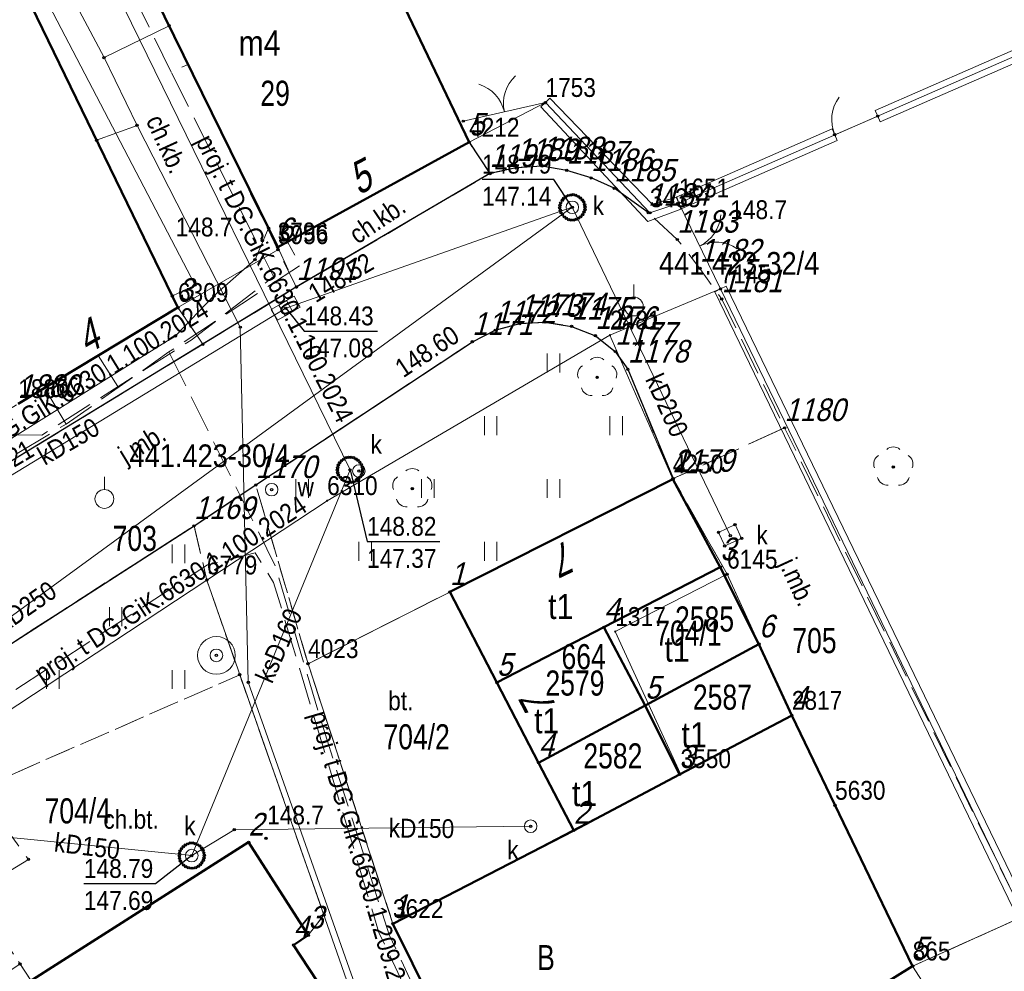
# Model space of a CAD drawing. Header units: metres. Extents: x 5551907 to 5556416, y 5709283 to 5712755.
# Tile 24 of 100: x 5554460 to 5554499, y 5710559 to 5710597. Entities that reach past the tile are written whole.
import ezdxf
from ezdxf.enums import TextEntityAlignment as Align

# ---------------------------------------------------------------- set-up
doc = ezdxf.new("R2010")
doc.units = ezdxf.units.M
for name, pattern in [('1.0_0.5', [1.5, 1, -0.5]), ('1.5_0.5', [2, 1.5, -0.5]), ('219-500', [0]), ('otob_500', [0]), ('otof_500', [0])]:
    doc.linetypes.add(name, pattern=pattern)
doc.layers.get('0').update_dxf_attribs({"color": 2, "lineweight": 5})
doc.styles.get("Standard").update_dxf_attribs({"font": 'Working1250', "width": 0.75})
doc.linetypes.add('otdn_500', pattern='A,5,0,[21,ksztalty.shx,S=0.5,R=0,X=0,Y=0]', length=5)

# ---------------------------------------------------------------- blocks, each defined once
blk = doc.blocks.new('PUNKTBUD')
at = {"color": 0}
blk.add_circle((0, 0), 0.045, dxfattribs=at)
blk = doc.blocks.new('203')
at = {"linetype": 'Continuous', "lineweight": 0}
h = blk.add_hatch(color=0, dxfattribs=at)
edge = h.paths.add_edge_path()
edge.add_arc((0, 0), 0.045, 0, 360)
blk = doc.blocks.new('PW01')
at = {"linetype": 'Continuous', "lineweight": 13}
h = blk.add_hatch(color=0, dxfattribs=at)
edge = h.paths.add_edge_path()
edge.add_arc((0, 0), 0.045, 0, 360)
blk = doc.blocks.new('US22')
at = {"color": 0, "linetype": 'Continuous', "lineweight": 13}
blk.add_circle((0, 0), 0.25, dxfattribs=at)
blk = doc.blocks.new('TU04')
at = {"color": 0, "linetype": 'Continuous', "lineweight": 13}
for p, q in [((0, 0), (0, 0.75)), ((0.5, 0), (0.5, 0.75))]:
    blk.add_line(p, q, dxfattribs=at)
blk = doc.blocks.new('US13')
at = {"color": 0, "linetype": 'Continuous', "lineweight": 13}
for radius in [0.75, 0.25]:
    blk.add_circle((0, 0), radius, dxfattribs=at)
blk = doc.blocks.new('US05')
at = {"color": 0, "linetype": 'Continuous', "lineweight": 13}
for p, q in [((-0.525, -0.25), (-0.525, 0.25)), ((-0.525, 0.25), (-0.175, 0.25)), ((-0.175, -0.25), (-0.175, 0.25)), ((-0.175, 0.25), (0.175, 0.25)), ((0.175, -0.25), (0.175, 0.25)), ((0.175, 0.25), (0.525, 0.25)), ((0.525, -0.25), (0.525, 0.25)), ((-0.525, -0.25), (-0.175, -0.25)), ((-0.175, -0.25), (0.175, -0.25)), ((0.175, -0.25), (0.525, -0.25))]:
    blk.add_line(p, q, dxfattribs=at)
blk = doc.blocks.new('OP021')
at = {"linetype": 'Continuous', "lineweight": 13}
h = blk.add_hatch(color=0, dxfattribs=at)
edge = h.paths.add_edge_path()
edge.add_arc((0, 0), 0.05, 0, 360)
at = {"color": 0, "linetype": 'Continuous', "lineweight": 13}
for centre, start, end in [((0, 0.4), 49.272, 130.728), ((-0.38, 0.124), 121.308, 202.548), ((0.38, 0.124), 337.452, 58.692), ((-0.235, -0.324), 193.221, 274.871), ((0.235, -0.324), 265.129, 346.779)]:
    blk.add_arc(centre, 0.4, start, end, dxfattribs=at)
blk = doc.blocks.new('OK02')
at = {"color": 0, "linetype": 'Continuous', "lineweight": 0}
for centre, start, end in [((-1.5, 0), 0, 60), ((1.5, 0), 120, 180)]:
    blk.add_arc(centre, 1.5, start, end, dxfattribs=at)
blk = doc.blocks.new('OK04')
at = {"color": 0, "linetype": 'Continuous', "lineweight": 0}
blk.add_arc((1.5, 0.001), 1.5, 120, 180, dxfattribs=at)
blk = doc.blocks.new('PIKIETAW1891')
at = {"color": 0}
blk.add_circle((0, 0), 0.045, dxfattribs=at)
blk = doc.blocks.new('131')
at = {"color": 0, "linetype": 'Continuous', "lineweight": 13}
blk.add_line((0, 0.375), (0, 0.875), dxfattribs=at)
blk.add_circle((0, 0), 0.375, dxfattribs=at)

msp = doc.modelspace()

# ---------------------------------------------------------------- linework, layer by layer
at = {"layer": '218-kontur użytku gruntowego', "color": 3, "linetype": 'CONTINUOUS', "lineweight": 18, "flags": 128}
for points in [[(5554460.86, 5710606.87), (5554470.36, 5710587.49)], [(5554470.36, 5710587.49), (5554460.86, 5710606.87)], [(5554477.98, 5710591.66), (5554471.23, 5710605.79)], [(5554471.23, 5710605.79), (5554477.98, 5710591.66)], [(5554486.33, 5710589.24), (5554524.22, 5710605.82)], [(5554524.22, 5710605.82), (5554486.33, 5710589.24)], [(5554466.39, 5710585.08), (5554460.1, 5710598.05)], [(5554460.1, 5710598.05), (5554466.39, 5710585.08)], [(5554477.98, 5710591.66), (5554481.02, 5710593.24)], [(5554481.02, 5710593.24), (5554477.98, 5710591.66)], [(5554481.02, 5710593.24), (5554485.18, 5710588.85)], [(5554485.18, 5710588.85), (5554481.02, 5710593.24)], [(5554470.36, 5710587.49), (5554477.98, 5710591.66)], [(5554477.98, 5710591.66), (5554470.36, 5710587.49)], [(5554485.18, 5710588.85), (5554486.33, 5710589.24)], [(5554486.33, 5710589.24), (5554485.18, 5710588.85)], [(5554486.33, 5710589.24), (5554487.99, 5710585.82)], [(5554487.99, 5710585.82), (5554486.33, 5710589.24)], [(5554487.99, 5710585.82), (5554500.07, 5710560.85)], [(5554500.07, 5710560.85), (5554487.99, 5710585.82)], [(5554460.03, 5710581.25), (5554466.39, 5710585.08)], [(5554466.39, 5710585.08), (5554460.03, 5710581.25)], [(5554483.59, 5710583.98), (5554472.33, 5710577.39)], [(5554472.33, 5710577.39), (5554483.59, 5710583.98)], [(5554486.09, 5710578.25), (5554483.59, 5710583.98)], [(5554483.59, 5710583.98), (5554486.09, 5710578.25)], [(5554488.25, 5710574.46), (5554486.09, 5710578.25)], [(5554486.09, 5710578.25), (5554488.25, 5710574.46)], [(5554472.33, 5710577.39), (5554467.54, 5710574.23)], [(5554467.54, 5710574.23), (5554472.33, 5710577.39)], [(5554467.54, 5710574.23), (5554453.72, 5710565.12)], [(5554453.72, 5710565.12), (5554467.54, 5710574.23)], [(5554490.83, 5710568.84), (5554488.25, 5710574.46)], [(5554488.25, 5710574.46), (5554490.83, 5710568.84)], [(5554486.4, 5710566.52), (5554490.83, 5710568.84)], [(5554490.83, 5710568.84), (5554486.4, 5710566.52)], [(5554492.55, 5710565.26), (5554490.83, 5710568.84)], [(5554490.83, 5710568.84), (5554492.55, 5710565.26)], [(5554474.95, 5710560.55), (5554486.4, 5710566.52)], [(5554486.4, 5710566.52), (5554474.95, 5710560.55)], [(5554495.64, 5710558.86), (5554492.55, 5710565.26)], [(5554492.55, 5710565.26), (5554495.64, 5710558.86)], [(5554480.47, 5710549.41), (5554474.95, 5710560.55)], [(5554474.95, 5710560.55), (5554480.47, 5710549.41)], [(5554480.47, 5710549.41), (5554495.64, 5710558.86)], [(5554495.64, 5710558.86), (5554480.47, 5710549.41)]]:
    msp.add_lwpolyline(points, dxfattribs=at)
at = {"layer": '219-działka ewidencyjna', "color": 7, "linetype": '219-500', "lineweight": 18, "flags": 128}
for points in [[(5554460.86, 5710606.87), (5554470.36, 5710587.49)], [(5554471.23, 5710605.79), (5554477.98, 5710591.66)], [(5554524.22, 5710605.82), (5554486.33, 5710589.24)], [(5554460.1, 5710598.05), (5554466.39, 5710585.08)], [(5554481.02, 5710593.24), (5554477.98, 5710591.66)], [(5554481.02, 5710593.24), (5554485.18, 5710588.85)], [(5554477.98, 5710591.66), (5554470.36, 5710587.49)], [(5554486.33, 5710589.24), (5554485.18, 5710588.85)], [(5554486.33, 5710589.24), (5554487.99, 5710585.82)], [(5554470.36, 5710587.49), (5554470.37, 5710587.38)], [(5554470.37, 5710587.38), (5554466.39, 5710585.08)], [(5554487.99, 5710585.82), (5554483.59, 5710583.98)], [(5554487.99, 5710585.82), (5554500.07, 5710560.85)], [(5554466.39, 5710585.08), (5554460.03, 5710581.25)], [(5554483.59, 5710583.98), (5554472.33, 5710577.39)], [(5554483.59, 5710583.98), (5554486.09, 5710578.25)], [(5554486.09, 5710578.25), (5554471.57, 5710570.9)], [(5554486.09, 5710578.25), (5554488.25, 5710574.46)], [(5554472.33, 5710577.39), (5554467.54, 5710574.23)], [(5554467.54, 5710574.23), (5554453.72, 5710565.12)], [(5554467.54, 5710574.23), (5554474.55, 5710554.18)], [(5554488.25, 5710574.46), (5554483.8, 5710572.18)], [(5554488.25, 5710574.46), (5554490.83, 5710568.84)], [(5554483.8, 5710572.18), (5554486.4, 5710566.52)], [(5554471.57, 5710570.9), (5554474.95, 5710560.55)], [(5554490.83, 5710568.84), (5554486.4, 5710566.52)], [(5554490.83, 5710568.84), (5554492.55, 5710565.26)], [(5554486.4, 5710566.52), (5554474.95, 5710560.55)], [(5554492.55, 5710565.26), (5554495.64, 5710558.86)], [(5554500.07, 5710560.85), (5554495.64, 5710558.86)], [(5554474.95, 5710560.55), (5554480.47, 5710549.41)], [(5554495.64, 5710558.86), (5554480.47, 5710549.41)]]:
    msp.add_lwpolyline(points, dxfattribs=at)
at = {"layer": '312-budynek ewidencyjny', "color": 7, "linetype": 'CONTINUOUS', "lineweight": 50, "flags": 128}
for points in [[(5554471.23, 5710605.79), (5554477.98, 5710591.66)], [(5554470.36, 5710587.49), (5554463.23, 5710602.03)], [(5554460.1, 5710598.05), (5554466.39, 5710585.08)], [(5554477.98, 5710591.66), (5554470.36, 5710587.49)], [(5554466.39, 5710585.08), (5554460.03, 5710581.25)], [(5554477.22, 5710573.76), (5554486.09, 5710578.25)], [(5554486.09, 5710578.25), (5554487.98, 5710574.75)], [(5554487.98, 5710574.75), (5554483.35, 5710572.35)], [(5554483.35, 5710572.35), (5554487.98, 5710574.75)], [(5554487.98, 5710574.75), (5554489.52, 5710571.68)], [(5554479.09, 5710570.15), (5554477.22, 5710573.76)], [(5554483.35, 5710572.35), (5554479.09, 5710570.15)], [(5554479.09, 5710570.15), (5554483.35, 5710572.35)], [(5554483.35, 5710572.35), (5554484.99, 5710569.24)], [(5554484.99, 5710569.24), (5554483.35, 5710572.35)], [(5554489.52, 5710571.68), (5554484.99, 5710569.24)], [(5554484.99, 5710569.24), (5554489.52, 5710571.68)], [(5554489.52, 5710571.68), (5554490.83, 5710568.84)], [(5554480.75, 5710566.96), (5554479.09, 5710570.15)], [(5554484.99, 5710569.24), (5554480.75, 5710566.96)], [(5554480.75, 5710566.96), (5554484.99, 5710569.24)], [(5554484.99, 5710569.24), (5554486.36, 5710566.49)], [(5554486.36, 5710566.49), (5554484.99, 5710569.24)], [(5554486.36, 5710566.49), (5554490.83, 5710568.84)], [(5554490.83, 5710568.84), (5554486.36, 5710566.49)], [(5554490.83, 5710568.84), (5554495.64, 5710558.86)], [(5554482.15, 5710564.26), (5554480.75, 5710566.96)], [(5554482.15, 5710564.26), (5554486.36, 5710566.49)], [(5554486.36, 5710566.49), (5554482.15, 5710564.26)], [(5554474.95, 5710560.55), (5554482.15, 5710564.26)], [(5554459.45, 5710557.58), (5554469.2, 5710563.79)], [(5554469.2, 5710563.79), (5554471.58, 5710560.09)], [(5554480.47, 5710549.41), (5554474.95, 5710560.55)], [(5554471.58, 5710560.09), (5554470.99, 5710559.7)], [(5554470.99, 5710559.7), (5554474.12, 5710554.93)], [(5554495.64, 5710558.86), (5554480.47, 5710549.41)]]:
    msp.add_lwpolyline(points, dxfattribs=at)
at = {"layer": 'brama', "color": 7, "linetype": 'otob_500', "lineweight": 18, "flags": 128}
for points in [[(5554477.75, 5710592.5), (5554481.02, 5710593.24)], [(5554486.33, 5710589.24), (5554487.99, 5710585.82)]]:
    msp.add_lwpolyline(points, dxfattribs=at)
at = {"layer": 'chodnik', "color": 7, "linetype": '1.0_0.5', "lineweight": 18, "flags": 128}
for points in [[(5554467.38, 5710583.62), (5554471.1, 5710585.89), (5554470.37, 5710587.38), (5554463.23, 5710602.03), (5554460.1, 5710598.05), (5554466.39, 5710585.08)], [(5554470.36, 5710587.49), (5554471.1, 5710585.89), (5554478.81, 5710590.41), (5554477.98, 5710591.66)], [(5554466.39, 5710585.08), (5554460.03, 5710581.25), (5554453.6, 5710577.34), (5554446.51, 5710572.98), (5554442.05, 5710570.16), (5554441.5, 5710570.28), (5554440.12, 5710572.89), (5554439.51, 5710572.75), (5554432.54, 5710582.84), (5554430.99, 5710584.95), (5554429.47, 5710584.39), (5554431.23, 5710581.96), (5554434.35, 5710577.59), (5554438.36, 5710572.05), (5554439.95, 5710569.9), (5554441.22, 5710568.77), (5554441.78, 5710568.52), (5554442.5, 5710568.43), (5554467.38, 5710583.62)], [(5554467.03, 5710576.39), (5554467.54, 5710574.23), (5554468.85, 5710570.46), (5554472.2, 5710560.9), (5554471.58, 5710560.09), (5554470.99, 5710559.7), (5554474.12, 5710554.93), (5554467.38, 5710550.71), (5554467.93, 5710549.87), (5554465.42, 5710548.27), (5554464.76, 5710549.28), (5554464.04, 5710548.83), (5554463.53, 5710549.65), (5554464.37, 5710550.16), (5554462.31, 5710553.27), (5554455.56, 5710550.8), (5554459.12, 5710545.13), (5554462.53, 5710543.18), (5554473.56, 5710547.01), (5554480.47, 5710549.41), (5554474.95, 5710560.55), (5554471.57, 5710570.9), (5554469.49, 5710578.01)], [(5554460.55, 5710558.27), (5554469.2, 5710563.79), (5554471.58, 5710560.09), (5554472.2, 5710560.9), (5554468.85, 5710570.46), (5554458.41, 5710565.89), (5554460.44, 5710563.11), (5554458.23, 5710561.74)]]:
    msp.add_lwpolyline(points, close=True, dxfattribs=at)
at = {"layer": 'furtka', "color": 7, "linetype": 'otof_500', "lineweight": 18, "flags": 128}
msp.add_lwpolyline([(5554492.54, 5710591.96), (5554494.25, 5710592.7)], dxfattribs=at)
at = {"layer": 'jezdnia', "color": 7, "linetype": '1.5_0.5', "lineweight": 18, "flags": 128}
for points in [[(5554445.95, 5710561.98), (5554446.22, 5710562.71), (5554447.06, 5710563.53), (5554467.03, 5710576.39), (5554469.49, 5710578.02), (5554478.11, 5710583.72), (5554479.02, 5710584.18), (5554480, 5710584.44), (5554481, 5710584.5), (5554482.06, 5710584.33), (5554483.01, 5710583.96), (5554483.8, 5710583.33), (5554484.3, 5710582.62), (5554486.11, 5710578.27), (5554490.54, 5710580.29), (5554488.04, 5710585.42), (5554487.17, 5710586.64), (5554486.27, 5710587.79), (5554485.11, 5710588.86), (5554483.76, 5710589.83), (5554482.84, 5710590.24), (5554481.87, 5710590.54), (5554480.88, 5710590.71), (5554479.86, 5710590.64), (5554478.8, 5710590.41), (5554471.11, 5710585.9), (5554442.5, 5710568.43), (5554441.78, 5710568.52), (5554441.22, 5710568.77)], [(5554490.54, 5710580.29), (5554486.11, 5710578.27), (5554488.25, 5710574.46), (5554490.83, 5710568.84), (5554492.55, 5710565.26), (5554495.64, 5710558.86), (5554500.07, 5710560.85)], [(5554412.43, 5710514.29), (5554408.24, 5710510.92), (5554418.66, 5710508.44), (5554419.59, 5710509.15), (5554420.38, 5710509.5), (5554421.46, 5710509.6), (5554422.36, 5710509.47), (5554423.16, 5710509.24), (5554423.89, 5710508.85), (5554424.46, 5710508.45), (5554428.69, 5710502.64), (5554439.05, 5710488.34), (5554439.27, 5710487.75), (5554439.32, 5710487.1), (5554439.14, 5710486.55), (5554438.1, 5710485.76), (5554437.65, 5710485.71), (5554436.85, 5710485.85), (5554441.68, 5710479.01), (5554444.19, 5710480.86), (5554442.45, 5710483.36), (5554443.47, 5710484.11), (5554467.28, 5710501.44), (5554488.48, 5710516.77), (5554505.22, 5710528.95), (5554521.64, 5710540.81), (5554534.16, 5710549.88), (5554542.28, 5710555.84), (5554542.73, 5710556.08), (5554548.69, 5710558.31), (5554550.14, 5710558.79), (5554550.8, 5710559.03), (5554551.51, 5710559.12), (5554552.37, 5710559.08), (5554553.78, 5710558.9), (5554554.78, 5710558.61), (5554555.64, 5710558.2), (5554556.75, 5710557.41), (5554557.27, 5710556.62), (5554557.72, 5710555.64), (5554562.19, 5710557.43), (5554562.14, 5710560.52), (5554558, 5710570.33), (5554557.22, 5710570.54), (5554556.66, 5710571.02), (5554556.14, 5710571.5), (5554555.73, 5710572.18), (5554551.34, 5710570.77), (5554551.5, 5710569.95), (5554551.48, 5710569.22), (5554551.26, 5710568.27), (5554550.9, 5710567.4), (5554550.49, 5710566.63), (5554550, 5710565.93), (5554549.32, 5710565.24), (5554547.89, 5710564.5), (5554545.11, 5710563.32), (5554541.28, 5710561.94), (5554534.34, 5710559.41), (5554531.12, 5710560.98), (5554521.77, 5710557.63), (5554514.14, 5710555.67), (5554512.15, 5710552.94), (5554509.31, 5710551.99), (5554508.96, 5710551.99), (5554508.15, 5710552.25), (5554507.64, 5710552.54), (5554506.95, 5710553.08), (5554506.33, 5710553.74), (5554505.62, 5710554.6), (5554504.27, 5710557.08), (5554503.76, 5710559.81), (5554500.07, 5710560.85), (5554495.64, 5710558.86), (5554496.41, 5710557.66), (5554496.92, 5710556.29), (5554497.23, 5710555.1), (5554497.4, 5710553.9), (5554497.47, 5710552.1), (5554497.29, 5710550.89), (5554497.03, 5710549.78), (5554496.59, 5710548.91), (5554496.04, 5710547.96), (5554495.73, 5710547.56), (5554494.8, 5710547.25), (5554491.67, 5710548.63), (5554486.93, 5710547.1), (5554485.39, 5710546.56), (5554480.26, 5710544.86), (5554478.27, 5710541.32), (5554476.06, 5710540.6), (5554472.16, 5710539.33), (5554470.22, 5710538.71), (5554468.48, 5710538.32), (5554467.02, 5710538.21), (5554465.68, 5710538.2), (5554464.68, 5710538.33), (5554463.62, 5710538.55), (5554462.32, 5710538.98), (5554460.78, 5710539.89), (5554459.64, 5710540.79), (5554459.04, 5710541.45), (5554456.35, 5710545.55), (5554450.55, 5710542.97), (5554450.88, 5710541.78), (5554451.08, 5710540.23), (5554451.01, 5710538.73), (5554450.66, 5710537.42), (5554450.07, 5710535.93), (5554449.39, 5710534.73), (5554448.6, 5710533.68), (5554447.4, 5710532.83), (5554442.88, 5710530.78), (5554440.1, 5710529.43), (5554437.5, 5710528.21), (5554433.01, 5710525.89), (5554428.59, 5710523.58), (5554424.16, 5710521.11), (5554422.19, 5710520.04), (5554421.57, 5710519.67), (5554417.2, 5710517.18), (5554414.65, 5710515.66)]]:
    msp.add_lwpolyline(points, close=True, dxfattribs=at)
at = {"layer": 'krawężnik', "color": 7, "linetype": 'CONTINUOUS', "lineweight": 25, "flags": 128}
for points in [[(5554477.98, 5710591.66), (5554478.81, 5710590.41)], [(5554485.11, 5710588.86), (5554483.76, 5710589.83), (5554482.84, 5710590.24), (5554481.87, 5710590.54), (5554480.88, 5710590.71), (5554479.86, 5710590.64), (5554478.8, 5710590.41), (5554471.11, 5710585.9), (5554442.5, 5710568.43), (5554441.78, 5710568.52), (5554441.22, 5710568.77), (5554439.96, 5710569.88)], [(5554446.31, 5710560.51), (5554445.95, 5710561.98), (5554446.22, 5710562.71), (5554447.06, 5710563.53), (5554467.03, 5710576.39), (5554469.49, 5710578.02), (5554478.11, 5710583.72), (5554479.02, 5710584.18), (5554480, 5710584.44), (5554481, 5710584.5), (5554482.06, 5710584.33), (5554483.01, 5710583.96), (5554483.8, 5710583.33), (5554484.3, 5710582.62), (5554486.11, 5710578.27)]]:
    msp.add_lwpolyline(points, dxfattribs=at)
at = {"layer": 'obszar utwardzony', "color": 7, "linetype": '1.5_0.5', "lineweight": 18, "flags": 128}
msp.add_lwpolyline([(5554471.57, 5710570.9), (5554474.95, 5710560.55), (5554482.15, 5710564.26), (5554480.75, 5710566.96), (5554479.09, 5710570.15), (5554477.22, 5710573.76)], close=True, dxfattribs=at)
at = {"layer": 'przewód elektroenergetyczny podziemny', "color": 1, "linetype": 'CONTINUOUS', "lineweight": 18, "flags": 128}
for points in [[(5554396.74, 5710637.56), (5554398.91, 5710631.7), (5554413.79, 5710611.76), (5554417.91, 5710606.97), (5554420.9, 5710601.33), (5554425.41, 5710594.62), (5554440.73, 5710570.16), (5554441.76, 5710569.31), (5554444.92, 5710571.7), (5554445.59, 5710571.37), (5554447.05, 5710571.93), (5554466.29, 5710583.95), (5554467.82, 5710585.54), (5554469.46, 5710586.99), (5554470, 5710588.24)], [(5554456.71, 5710556.71), (5554460.1, 5710558.94)]]:
    msp.add_lwpolyline(points, dxfattribs=at)
at = {"layer": 'przewód kanalizacyjny', "color": 34, "linetype": 'CONTINUOUS', "lineweight": 18, "flags": 128}
for points in [[(5554473.24, 5710578.62), (5554463.92, 5710597.69), (5554457.41, 5710610.47), (5554452.64, 5710620.71)], [(5554482.09, 5710589.07), (5554445.17, 5710562.15)], [(5554482.09, 5710589.07), (5554470.68, 5710585.05), (5554454.96, 5710575.49)], [(5554488.38, 5710576), (5554482.09, 5710589.07)], [(5554466.94, 5710563.26), (5554473.24, 5710578.62)], [(5554466.94, 5710563.26), (5554468.63, 5710564.29), (5554480.43, 5710564.43)], [(5554459.05, 5710564.05), (5554466.94, 5710563.26)]]:
    msp.add_lwpolyline(points, dxfattribs=at)
at = {"layer": 'przewód telekomunikacyjny podziemny', "color": 30, "linetype": 'CONTINUOUS', "lineweight": 18, "flags": 128}
msp.add_lwpolyline([(5554466.17, 5710585.54), (5554467.07, 5710585.97), (5554460.64, 5710598.31), (5554454.75, 5710610.55), (5554452.39, 5710615.41), (5554454.27, 5710617.4), (5554455.91, 5710619), (5554470.13, 5710627.51), (5554474.81, 5710630.32), (5554484.43, 5710634.75), (5554493.54, 5710639.43), (5554497.33, 5710639.53), (5554497.2, 5710639.43), (5554501.93, 5710645.53)], dxfattribs=at)
at = {"layer": 'przewód telekomunikacyjny podziemny - ob. projektowany', "color": 30, "linetype": '1.5_0.5', "lineweight": 18, "flags": 128}
for points in [[(5554466.12, 5710594.45), (5554455.32, 5710616.59), (5554452.43, 5710623.07), (5554455.93, 5710625.2), (5554455.51, 5710625.9)], [(5554445.92, 5710572.14), (5554446.9, 5710572.45), (5554459.23, 5710580.02), (5554460.97, 5710580), (5554466.91, 5710583.78), (5554470.2, 5710586.32), (5554466.12, 5710594.45), (5554466.8, 5710594.76)], [(5554433.92, 5710564.52), (5554442.34, 5710569.24), (5554445.79, 5710570.61), (5554446.81, 5710571.3), (5554448.6, 5710572.49), (5554454.86, 5710576.18), (5554456.75, 5710577.29), (5554461.6, 5710580.24), (5554461.94, 5710580.44), (5554466.03, 5710583.31), (5554471.26, 5710586.77), (5554470.75, 5710587.7)], [(5554464, 5710581.93), (5554463.21, 5710583.17)], [(5554466.03, 5710583.31), (5554470.26, 5710574.8), (5554472.07, 5710568.66), (5554474.8, 5710560.11), (5554478.36, 5710552.52), (5554478.8, 5710552.78)], [(5554461.94, 5710580.44), (5554461.1, 5710581.85)], [(5554441.72, 5710554.37), (5554452.25, 5710560.82), (5554452.34, 5710562.04), (5554451.79, 5710563.1), (5554451.61, 5710564.23), (5554452.1, 5710564.78), (5554467.56, 5710574.83), (5554469.46, 5710575.31), (5554470.2, 5710574.13), (5554474.39, 5710560.2), (5554480.36, 5710547.5), (5554489.71, 5710550.78), (5554488.24, 5710554.25)]]:
    msp.add_lwpolyline(points, dxfattribs=at)
at = {"layer": 'przewód wodociągowy', "color": 5, "linetype": 'CONTINUOUS', "lineweight": 18, "flags": 128}
for points in [[(5554467.7, 5710630.53), (5554450.58, 5710620.23), (5554460.59, 5710600.44), (5554463.45, 5710595.03), (5554464.76, 5710592.33), (5554468.87, 5710584.3), (5554469.19, 5710570.16), (5554473.83, 5710557.02), (5554476.21, 5710558)], [(5554463.45, 5710595.03), (5554466.04, 5710596.3)], [(5554464.76, 5710592.33), (5554463.15, 5710591.74)]]:
    msp.add_lwpolyline(points, dxfattribs=at)
at = {"layer": 'rzedna-Atr2', "color": 7, "flags": 128}
for points in [[(5554482.09, 5710589.07), (5554481.35, 5710590.18), (5554478.496, 5710590.18)], [(5554470.68, 5710585.05), (5554471.42, 5710584.14), (5554474.337, 5710584.14)], [(5554473.24, 5710578.62), (5554473.92, 5710575.76), (5554476.811, 5710575.76)], [(5554466.94, 5710563.26), (5554465.5, 5710562.14), (5554462.646, 5710562.14)]]:
    msp.add_lwpolyline(points, dxfattribs=at)
at = {"layer": 'studnia kanalizacyjna', "color": 34, "linetype": 'CONTINUOUS', "lineweight": 18, "flags": 128}
for points in [[(5554482.59, 5710589.08), (5554482.59, 5710588.98), (5554482.56, 5710588.88), (5554482.5, 5710588.78), (5554482.43, 5710588.7), (5554482.35, 5710588.64), (5554482.25, 5710588.59), (5554482.15, 5710588.57), (5554482.05, 5710588.56), (5554481.95, 5710588.58), (5554481.85, 5710588.63), (5554481.77, 5710588.69), (5554481.7, 5710588.77), (5554481.64, 5710588.85), (5554481.61, 5710588.95), (5554481.59, 5710589.05), (5554481.6, 5710589.15), (5554481.63, 5710589.25), (5554481.69, 5710589.35), (5554481.75, 5710589.43), (5554481.83, 5710589.49), (5554481.93, 5710589.54), (5554482.03, 5710589.56), (5554482.13, 5710589.57), (5554482.23, 5710589.55), (5554482.33, 5710589.5), (5554482.41, 5710589.44), (5554482.49, 5710589.36), (5554482.55, 5710589.28), (5554482.58, 5710589.18)], [(5554473.74, 5710578.63), (5554473.73, 5710578.53), (5554473.7, 5710578.43), (5554473.65, 5710578.34), (5554473.58, 5710578.26), (5554473.5, 5710578.19), (5554473.4, 5710578.14), (5554473.3, 5710578.12), (5554473.2, 5710578.12), (5554473.1, 5710578.14), (5554473, 5710578.18), (5554472.92, 5710578.24), (5554472.85, 5710578.32), (5554472.78, 5710578.41), (5554472.75, 5710578.51), (5554472.74, 5710578.61), (5554472.75, 5710578.71), (5554472.77, 5710578.81), (5554472.83, 5710578.9), (5554472.9, 5710578.98), (5554472.98, 5710579.04), (5554473.08, 5710579.1), (5554473.18, 5710579.12), (5554473.28, 5710579.12), (5554473.38, 5710579.1), (5554473.48, 5710579.05), (5554473.56, 5710579), (5554473.63, 5710578.92), (5554473.69, 5710578.83), (5554473.73, 5710578.73)], [(5554467.44, 5710563.27), (5554467.43, 5710563.17), (5554467.4, 5710563.07), (5554467.34, 5710562.98), (5554467.28, 5710562.9), (5554467.2, 5710562.83), (5554467.1, 5710562.78), (5554467, 5710562.76), (5554466.9, 5710562.76), (5554466.8, 5710562.78), (5554466.7, 5710562.82), (5554466.62, 5710562.88), (5554466.54, 5710562.96), (5554466.48, 5710563.05), (5554466.45, 5710563.15), (5554466.44, 5710563.25), (5554466.45, 5710563.35), (5554466.47, 5710563.45), (5554466.53, 5710563.54), (5554466.6, 5710563.62), (5554466.68, 5710563.68), (5554466.78, 5710563.73), (5554466.88, 5710563.76), (5554466.98, 5710563.76), (5554467.08, 5710563.74), (5554467.18, 5710563.69), (5554467.26, 5710563.64), (5554467.33, 5710563.56), (5554467.39, 5710563.47), (5554467.42, 5710563.37)]]:
    msp.add_lwpolyline(points, close=True, dxfattribs=at)
at = {"layer": 'trawnik', "color": 7, "linetype": '1.0_0.5', "lineweight": 18, "flags": 128}
for points in [[(5554478.11, 5710583.72), (5554469.49, 5710578.01), (5554471.57, 5710570.9), (5554477.22, 5710573.76), (5554486.09, 5710578.25), (5554484.3, 5710582.62), (5554483.8, 5710583.33), (5554483.01, 5710583.96), (5554482.06, 5710584.33), (5554481, 5710584.5), (5554480, 5710584.44), (5554479.02, 5710584.18)], [(5554467.03, 5710576.39), (5554447.06, 5710563.53), (5554448.33, 5710561.57), (5554455.56, 5710550.8), (5554462.31, 5710553.27), (5554459.45, 5710557.58), (5554460.55, 5710558.27), (5554458.23, 5710561.74), (5554457.91, 5710562.15), (5554456.27, 5710564.89), (5554457.93, 5710565.89), (5554458.41, 5710565.89), (5554468.85, 5710570.46), (5554467.54, 5710574.23)]]:
    msp.add_lwpolyline(points, close=True, dxfattribs=at)
at = {"layer": 'właz do komory lub kanału', "color": 7, "linetype": 'CONTINUOUS', "lineweight": 18, "flags": 128}
msp.add_lwpolyline([(5554487.91, 5710576.13), (5554488.57, 5710576.44), (5554488.83, 5710575.89), (5554488.16, 5710575.59)], close=True, dxfattribs=at)
at = {"layer": 'ściana oporowa (linia)', "color": 0, "linetype": 'otdn_500', "lineweight": 18}
for p, q in [((5554501.02, 5710595.939), (5554494.15, 5710592.929)), ((5554480.838, 5710593.068), (5554481.02, 5710593.24)), ((5554480.838, 5710593.068), (5554485.095, 5710588.508)), ((5554494.15, 5710592.929), (5554494.25, 5710592.7)), ((5554492.44, 5710592.189), (5554486.23, 5710589.469)), ((5554492.44, 5710592.189), (5554492.54, 5710591.96)), ((5554486.23, 5710589.469), (5554486.33, 5710589.24)), ((5554485.095, 5710588.508), (5554486.41, 5710589.003)), ((5554486.41, 5710589.003), (5554486.33, 5710589.24)), ((5554487.765, 5710585.711), (5554487.99, 5710585.82)), ((5554487.765, 5710585.711), (5554499.845, 5710560.741))]:
    msp.add_line(p, q, dxfattribs=at)
at = {"layer": 'ściana oporowa (linia)', "color": 0, "lineweight": 18}
for p, q in [((5554501.22, 5710595.481), (5554494.35, 5710592.471)), ((5554481.201, 5710593.412), (5554481.02, 5710593.24)), ((5554481.201, 5710593.412), (5554485.265, 5710589.192)), ((5554494.35, 5710592.471), (5554494.25, 5710592.7)), ((5554492.64, 5710591.731), (5554486.43, 5710589.011)), ((5554492.64, 5710591.731), (5554492.54, 5710591.96)), ((5554485.265, 5710589.192), (5554486.25, 5710589.477)), ((5554486.25, 5710589.477), (5554486.33, 5710589.24)), ((5554486.43, 5710589.011), (5554486.33, 5710589.24)), ((5554488.215, 5710585.929), (5554487.99, 5710585.82)), ((5554488.215, 5710585.929), (5554500.295, 5710560.959))]:
    msp.add_line(p, q, dxfattribs=at)

# ---------------------------------------------------------------- block references
at = {"layer": '131-Punkt osnowy pomiarowej', "color": 7, "linetype": 'CONTINUOUS', "lineweight": 18}
for p in [(5554484.54, 5710585.12), (5554463.46, 5710577.46)]:
    msp.add_blockref('131', p, dxfattribs=at)
at = {"layer": '203-punkt graniczny', "color": 7, "linetype": 'CONTINUOUS', "lineweight": 18}
for p in [(5554481.02, 5710593.24), (5554477.98, 5710591.66), (5554486.33, 5710589.24), (5554485.18, 5710588.85), (5554470.36, 5710587.49), (5554470.37, 5710587.38), (5554487.99, 5710585.82), (5554466.39, 5710585.08), (5554483.59, 5710583.98), (5554486.09, 5710578.25), (5554472.33, 5710577.39), (5554488.25, 5710574.46), (5554467.54, 5710574.23), (5554483.8, 5710572.18), (5554471.57, 5710570.9), (5554490.83, 5710568.84), (5554486.4, 5710566.52), (5554492.55, 5710565.26), (5554474.95, 5710560.55), (5554495.64, 5710558.86)]:
    msp.add_blockref('203', p, dxfattribs=at)
at = {"layer": 'brama', "color": 7, "linetype": 'CONTINUOUS', "lineweight": 18}
for p, rotation in [((5554479.385, 5710592.87), 12.751), ((5554487.16, 5710587.53), 295.891)]:
    msp.add_blockref('OK02', p, dxfattribs=dict(at, rotation=rotation))
at = {"layer": 'drzewo liściaste', "color": 94, "linetype": 'CONTINUOUS', "lineweight": 18}
for p in [(5554483.08, 5710582.3), (5554494.87, 5710578.73), (5554475.72, 5710577.87)]:
    msp.add_blockref('OP021', p, dxfattribs=at)
at = {"layer": 'furtka', "color": 7, "linetype": 'CONTINUOUS', "lineweight": 18, "rotation": 23.4}
msp.add_blockref('OK04', (5554492.54, 5710591.96), dxfattribs=at)
at = {"layer": 'kratka ściekowa', "color": 34, "linetype": 'CONTINUOUS', "lineweight": 18, "rotation": 29.642}
msp.add_blockref('US05', (5554470.68, 5710585.05), dxfattribs=at)
at = {"layer": 'pikieta naturalna', "color": 7, "linetype": 'CONTINUOUS', "lineweight": 13}
for p in [(5554487.21, 5710588.88), (5554469.75, 5710587.74), (5554469.89, 5710563.95), (5554495.64, 5710558.86)]:
    msp.add_blockref('PW01', p, dxfattribs=at)
at = {"layer": 'pikieta sztuczna', "color": 7, "linetype": 'CONTINUOUS', "lineweight": 13}
for p in [(5554471.11, 5710585.9), (5554478.11, 5710583.72)]:
    msp.add_blockref('PW01', p, dxfattribs=at)
at = {"layer": 'Punkt budynku', "color": 5, "linetype": 'CONTINUOUS', "lineweight": 18}
for p in [(5554477.98, 5710591.66), (5554470.36, 5710587.49), (5554466.39, 5710585.08), (5554486.09, 5710578.25), (5554487.98, 5710574.75), (5554477.22, 5710573.76), (5554483.35, 5710572.35), (5554489.52, 5710571.68), (5554479.09, 5710570.15), (5554484.99, 5710569.24), (5554490.83, 5710568.84), (5554480.75, 5710566.96), (5554486.36, 5710566.49), (5554482.15, 5710564.26), (5554469.2, 5710563.79), (5554474.95, 5710560.55), (5554471.58, 5710560.09), (5554470.99, 5710559.7), (5554495.64, 5710558.86)]:
    msp.add_blockref('PUNKTBUD', p, dxfattribs=at)
at = {"layer": 'Punkt roboczy BDOT GESUT K1', "color": 6, "linetype": 'CONTINUOUS', "lineweight": 18}
for p in [(5554466.04, 5710596.3), (5554463.45, 5710595.03), (5554463.45, 5710595.03), (5554481.02, 5710593.24), (5554481.02, 5710593.24), (5554477.75, 5710592.5), (5554494.25, 5710592.7), (5554494.25, 5710592.7), (5554464.76, 5710592.33), (5554464.76, 5710592.33), (5554463.15, 5710591.74), (5554492.54, 5710591.96), (5554492.54, 5710591.96), (5554477.98, 5710591.66), (5554477.98, 5710591.66), (5554479.86, 5710590.64), (5554479.86, 5710590.64), (5554480.88, 5710590.71), (5554480.88, 5710590.71), (5554481.87, 5710590.54), (5554481.87, 5710590.54), (5554478.8, 5710590.41), (5554478.8, 5710590.41), (5554478.81, 5710590.41), (5554478.81, 5710590.41), (5554482.84, 5710590.24), (5554482.84, 5710590.24), (5554483.76, 5710589.83), (5554483.76, 5710589.83), (5554481.69, 5710589.35), (5554481.75, 5710589.43), (5554481.83, 5710589.49), (5554481.93, 5710589.54), (5554482.03, 5710589.56), (5554482.13, 5710589.57), (5554482.23, 5710589.55), (5554482.33, 5710589.5), (5554482.41, 5710589.44), (5554482.49, 5710589.36), (5554481.59, 5710589.05), (5554481.6, 5710589.15), (5554481.61, 5710588.95), (5554481.63, 5710589.25), (5554482.09, 5710589.07), (5554482.09, 5710589.07), (5554482.09, 5710589.07), (5554482.09, 5710589.07), (5554482.55, 5710589.28), (5554482.58, 5710589.18), (5554482.59, 5710589.08), (5554482.59, 5710588.98), (5554486.33, 5710589.24), (5554486.33, 5710589.24), (5554486.33, 5710589.24), (5554481.64, 5710588.85), (5554481.7, 5710588.77), (5554481.77, 5710588.69), (5554481.85, 5710588.63), (5554481.95, 5710588.58), (5554482.05, 5710588.56), (5554482.15, 5710588.57), (5554482.25, 5710588.59), (5554482.35, 5710588.64), (5554482.43, 5710588.7), (5554482.5, 5710588.78), (5554482.56, 5710588.88), (5554485.11, 5710588.86), (5554485.11, 5710588.86), (5554485.18, 5710588.85), (5554487.21, 5710588.88), (5554470, 5710588.24), (5554486.27, 5710587.79), (5554469.75, 5710587.74), (5554470.36, 5710587.49), (5554470.37, 5710587.38), (5554469.46, 5710586.99), (5554487.17, 5710586.64), (5554467.07, 5710585.97), (5554471.1, 5710585.89), (5554471.1, 5710585.89), (5554471.11, 5710585.9), (5554471.11, 5710585.9), (5554471.11, 5710585.9), (5554487.99, 5710585.82), (5554487.99, 5710585.82), (5554466.17, 5710585.54), (5554467.82, 5710585.54), (5554488.04, 5710585.42), (5554466.39, 5710585.08), (5554466.39, 5710585.08), (5554470.68, 5710585.05), (5554470.68, 5710585.05), (5554468.87, 5710584.3), (5554480, 5710584.44), (5554480, 5710584.44), (5554480, 5710584.44), (5554481, 5710584.5), (5554481, 5710584.5), (5554481, 5710584.5), (5554482.06, 5710584.33), (5554482.06, 5710584.33), (5554482.06, 5710584.33), (5554466.29, 5710583.95), (5554479.02, 5710584.18), (5554479.02, 5710584.18), (5554479.02, 5710584.18), (5554483.01, 5710583.96), (5554483.01, 5710583.96), (5554483.01, 5710583.96), (5554467.38, 5710583.62), (5554467.38, 5710583.62), (5554478.11, 5710583.72), (5554478.11, 5710583.72), (5554478.11, 5710583.72), (5554478.11, 5710583.72), (5554483.8, 5710583.33), (5554483.8, 5710583.33), (5554483.8, 5710583.33), (5554483.08, 5710582.3), (5554484.3, 5710582.62), (5554484.3, 5710582.62), (5554484.3, 5710582.62), (5554490.54, 5710580.29), (5554490.54, 5710580.29), (5554472.77, 5710578.81), (5554472.83, 5710578.9), (5554472.9, 5710578.98), (5554472.98, 5710579.04), (5554473.08, 5710579.1), (5554473.18, 5710579.12), (5554473.28, 5710579.12), (5554473.38, 5710579.1), (5554473.48, 5710579.05), (5554473.56, 5710579), (5554473.63, 5710578.92), (5554473.69, 5710578.83), (5554472.74, 5710578.61), (5554472.75, 5710578.71), (5554472.75, 5710578.51), (5554472.78, 5710578.41), (5554473.24, 5710578.62), (5554473.24, 5710578.62), (5554473.59, 5710578.57), (5554473.7, 5710578.43), (5554473.73, 5710578.73), (5554473.73, 5710578.53), (5554473.74, 5710578.63), (5554494.87, 5710578.73), (5554469.49, 5710578.02), (5554469.49, 5710578.02), (5554469.49, 5710578.01), (5554469.49, 5710578.01), (5554472.85, 5710578.32), (5554472.92, 5710578.24), (5554473, 5710578.18), (5554473.1, 5710578.14), (5554473.2, 5710578.12), (5554473.3, 5710578.12), (5554473.4, 5710578.14), (5554473.5, 5710578.19), (5554473.58, 5710578.26), (5554473.65, 5710578.34), (5554486.09, 5710578.25), (5554486.11, 5710578.27), (5554486.11, 5710578.27), (5554486.11, 5710578.27), (5554470.12, 5710577.83), (5554475.72, 5710577.87), (5554488.57, 5710576.44), (5554467.03, 5710576.39), (5554467.03, 5710576.39), (5554467.03, 5710576.39), (5554467.03, 5710576.39), (5554487.91, 5710576.13), (5554488.38, 5710576), (5554488.83, 5710575.89), (5554488.16, 5710575.59), (5554488.25, 5710574.46), (5554467.54, 5710574.23), (5554467.54, 5710574.23), (5554477.22, 5710573.76), (5554477.22, 5710573.76), (5554467.92, 5710571.23), (5554471.57, 5710570.9), (5554471.57, 5710570.9), (5554471.57, 5710570.9), (5554468.85, 5710570.46), (5554468.85, 5710570.46), (5554468.85, 5710570.46), (5554469.19, 5710570.16), (5554479.09, 5710570.15), (5554490.83, 5710568.84), (5554480.75, 5710566.96), (5554492.55, 5710565.26), (5554468.63, 5710564.29), (5554480.43, 5710564.43), (5554480.43, 5710564.43), (5554482.15, 5710564.26), (5554469.89, 5710563.95), (5554466.53, 5710563.54), (5554466.6, 5710563.62), (5554466.68, 5710563.68), (5554466.78, 5710563.73), (5554466.88, 5710563.76), (5554466.98, 5710563.76), (5554467.08, 5710563.74), (5554467.18, 5710563.69), (5554467.26, 5710563.64), (5554467.33, 5710563.56), (5554467.39, 5710563.47), (5554469.2, 5710563.79), (5554460.44, 5710563.11), (5554466.44, 5710563.25), (5554466.45, 5710563.35), (5554466.45, 5710563.15), (5554466.47, 5710563.45), (5554466.94, 5710563.26), (5554466.94, 5710563.26), (5554466.94, 5710563.26), (5554466.94, 5710563.26), (5554467.4, 5710563.07), (5554467.42, 5710563.37), (5554467.43, 5710563.17), (5554467.44, 5710563.27), (5554466.48, 5710563.05), (5554466.54, 5710562.96), (5554466.62, 5710562.88), (5554466.7, 5710562.82), (5554466.8, 5710562.78), (5554466.9, 5710562.76), (5554467, 5710562.76), (5554467.1, 5710562.78), (5554467.2, 5710562.83), (5554467.28, 5710562.9), (5554467.34, 5710562.98), (5554472.2, 5710560.9), (5554472.2, 5710560.9), (5554474.95, 5710560.55), (5554474.95, 5710560.55), (5554471.58, 5710560.09), (5554471.58, 5710560.09), (5554470.99, 5710559.7), (5554460.1, 5710558.94), (5554495.64, 5710558.86), (5554495.64, 5710558.86), (5554495.64, 5710558.86)]:
    msp.add_blockref('PIKIETAW1891', p, dxfattribs=at)
at = {"layer": 'rzedna', "color": 34, "linetype": 'CONTINUOUS', "lineweight": 18}
for p in [(5554482.09, 5710589.07), (5554473.24, 5710578.62), (5554466.94, 5710563.26)]:
    msp.add_blockref('PW01', p, dxfattribs=at)
at = {"layer": 'rzedna', "color": 34, "linetype": 'CONTINUOUS', "lineweight": 18, "rotation": 29.642}
msp.add_blockref('PW01', (5554470.68, 5710585.05), dxfattribs=at)
at = {"layer": 'studnia zwykła', "color": 5, "linetype": 'CONTINUOUS', "lineweight": 18}
msp.add_blockref('US13', (5554467.92, 5710571.23), dxfattribs=at)
at = {"layer": 'trawnik', "color": 7, "linetype": 'CONTINUOUS', "lineweight": 18}
for p in [(5554481.089, 5710582.499), (5554478.589, 5710579.999), (5554483.589, 5710579.999), (5554471.089, 5710577.499), (5554476.089, 5710577.499), (5554481.089, 5710577.499), (5554473.589, 5710574.999), (5554478.589, 5710574.999), (5554466.159, 5710574.899), (5554463.659, 5710572.399), (5554461.159, 5710569.899), (5554466.159, 5710569.899)]:
    msp.add_blockref('TU04', p, dxfattribs=at)
at = {"layer": 'właz do komory lub kanału - okrągły', "color": 7, "linetype": 'CONTINUOUS', "lineweight": 18}
for p in [(5554482.09, 5710589.07), (5554473.59, 5710578.57), (5554470.12, 5710577.83), (5554480.43, 5710564.43), (5554466.94, 5710563.26)]:
    msp.add_blockref('US22', p, dxfattribs=at)

# ---------------------------------------------------------------- texts
at = {"layer": '131-Punkt osnowy pomiarowej-Atr103', "color": 7, "width": 0.9}
for s, p in [('441.423-32/4', (5554485.54, 5710586.12)), ('441.423-30/4', (5554464.46, 5710578.46))]:
    msp.add_text(s, height=0.9, dxfattribs=at).set_placement(p, align=Align.BOTTOM_LEFT)
at = {"layer": '203-punkt graniczny-Atr103', "color": 7, "width": 0.9}
for s, p in [('1753', (5554481.02, 5710593.24)), ('1753', (5554481.02, 5710593.24)), ('4212', (5554477.98, 5710591.66)), ('4212', (5554477.98, 5710591.66)), ('1651', (5554486.33, 5710589.24)), ('1651', (5554486.33, 5710589.24)), ('3435', (5554485.18, 5710588.85)), ('3435', (5554485.18, 5710588.85)), ('3796', (5554470.36, 5710587.49)), ('3796', (5554470.36, 5710587.49)), ('5956', (5554470.37, 5710587.38)), ('5956', (5554470.37, 5710587.38)), ('7145', (5554487.99, 5710585.82)), ('7145', (5554487.99, 5710585.82)), ('6309', (5554466.39, 5710585.08)), ('6309', (5554466.39, 5710585.08)), ('2481', (5554483.59, 5710583.98)), ('2481', (5554483.59, 5710583.98)), ('1880', (5554460.03, 5710581.25)), ('1880', (5554460.03, 5710581.25)), ('4250', (5554486.09, 5710578.25)), ('4250', (5554486.09, 5710578.25)), ('6310', (5554472.33, 5710577.39)), ('6310', (5554472.33, 5710577.39)), ('6145', (5554488.25, 5710574.46)), ('6145', (5554488.25, 5710574.46)), ('6779', (5554467.54, 5710574.23)), ('6779', (5554467.54, 5710574.23)), ('1317', (5554483.8, 5710572.18)), ('1317', (5554483.8, 5710572.18)), ('4023', (5554471.57, 5710570.9)), ('4023', (5554471.57, 5710570.9)), ('2817', (5554490.83, 5710568.84)), ('2817', (5554490.83, 5710568.84)), ('3550', (5554486.4, 5710566.52)), ('3550', (5554486.4, 5710566.52)), ('5630', (5554492.55, 5710565.26)), ('5630', (5554492.55, 5710565.26)), ('3622', (5554474.95, 5710560.55)), ('3622', (5554474.95, 5710560.55)), ('865', (5554495.64, 5710558.86)), ('865', (5554495.64, 5710558.86))]:
    msp.add_text(s, height=0.75, dxfattribs=at).set_placement(p, align=Align.BOTTOM_LEFT)
at = {"layer": '210-oznaczenie konturu użytku gruntowego', "color": 3, "linetype": 'CONTINUOUS', "lineweight": 18, "width": 0.79}
msp.add_text('B', height=1, dxfattribs=at).set_placement((5554480.69, 5710558.7))
at = {"layer": '211-numer działki ewidencyjnej', "color": 7, "linetype": 'CONTINUOUS', "lineweight": 18, "width": 0.79}
msp.add_text('703', height=1, dxfattribs=at).set_placement((5554463.79, 5710576.39), align=Align.TOP_LEFT)
for s, p in [('704/1', (5554485.39, 5710571.62)), ('705', (5554490.85, 5710571.32)), ('704/2', (5554474.57, 5710567.49)), ('704/4', (5554461.08, 5710564.54))]:
    msp.add_text(s, height=1, dxfattribs=at).set_placement(p)
at = {"layer": '238-Punkt adresowy budynku', "color": 7, "linetype": 'CONTINUOUS', "lineweight": 25, "oblique": 15, "width": 0.79}
for s, rotation, p in [('5', 27.416, (5554473.9, 5710589.71)), ('4', 29.811, (5554463.09, 5710583.38)), ('7', 205.554, (5554481.61, 5710575.7))]:
    msp.add_text(s, height=1.25, rotation=rotation, dxfattribs=at).set_placement(p, align=Align.CENTER)
msp.add_text('7', height=1.25, rotation=116.998, dxfattribs=at).set_placement((5554481.84, 5710569.31), align=Align.BOTTOM_LEFT)
at = {"layer": '312-oznaczenie budynku ewidencyjnego', "color": 7, "linetype": 'CONTINUOUS', "lineweight": 18, "width": 0.79}
for s, p in [('29', (5554469.67, 5710594.11)), ('664', (5554481.66, 5710571.68)), ('2579', (5554481.02, 5710570.63)), ('2587', (5554486.89, 5710570.07)), ('2582', (5554482.53, 5710567.73))]:
    msp.add_text(s, height=1, dxfattribs=at).set_placement(p, align=Align.TOP_LEFT)
msp.add_text('2585', height=1, dxfattribs=at).set_placement((5554486.18, 5710572.18))
at = {"layer": '312-oznaczenie budynku ewidencyjnego-Atr117', "color": 7, "width": 0.9}
for s, p in [('m4', (5554469.64, 5710595.61)), ('t1', (5554481.63, 5710573.18)), ('t1', (5554486.26, 5710571.48)), ('t1', (5554481.07, 5710568.63)), ('t1', (5554486.94, 5710568.07)), ('t1', (5554482.58, 5710565.73))]:
    msp.add_text(s, height=1, dxfattribs=at).set_placement(p, align=Align.MIDDLE_CENTER)
at = {"layer": 'chodnik-Atr17', "color": 7, "width": 0.9}
for rotation, p in [(294.572, (5554465.1, 5710592.53)), (34.065, (5554473.54, 5710587.58))]:
    msp.add_text('ch.kb.', height=0.75, rotation=rotation, dxfattribs=at).set_placement(p)
msp.add_text('ch.bt.', height=0.75, dxfattribs=at).set_placement((5554463.42, 5710564.33))
at = {"layer": 'jezdnia-Atr17', "color": 7, "width": 0.9}
for rotation, p in [(31.409, (5554464.32, 5710578.82)), (-65.341, (5554490.3, 5710574.89))]:
    msp.add_text('j.mb.', height=0.75, rotation=rotation, dxfattribs=at).set_placement(p)
at = {"layer": 'obszar utwardzony-Atr17', "color": 7, "width": 0.9}
msp.add_text('bt.', height=0.75, dxfattribs=at).set_placement((5554474.76, 5710569.05))
at = {"layer": 'pikieta naturalna-Atr2', "color": 7, "width": 0.9}
for p in [(5554488.38, 5710588.6), (5554466.3, 5710587.91), (5554469.94, 5710564.5)]:
    msp.add_text('148.7', height=0.75, dxfattribs=at).set_placement(p)
at = {"layer": 'pikieta sztuczna-Atr2', "color": 7, "width": 0.9}
for s, rotation, p in [('148.52', 30.39, (5554471.87, 5710585.25)), ('148.60', 33.474, (5554475.36, 5710582.26))]:
    msp.add_text(s, height=0.75, rotation=rotation, dxfattribs=at).set_placement(p)
at = {"layer": 'przewód kanalizacyjny-Atr1', "color": 34, "width": 0.9}
for s, rotation, p in [('kD200', 294.407, (5554485.32, 5710582.38)), ('kD150', 30.008, (5554460.9, 5710579.1)), ('kD250', 34.782, (5554459.28, 5710572.44)), ('ksD160', 66.384, (5554469.79, 5710570.22)), ('kD150', 359.368, (5554474.78, 5710564.36)), ('kD150', 352.995, (5554461.48, 5710563.8))]:
    msp.add_text(s, height=0.75, rotation=rotation, dxfattribs=at).set_placement(p, align=Align.MIDDLE_LEFT)
at = {"layer": 'przewód telekomunikacyjny podziemny - ob. projektowany-Atr1', "color": 30, "width": 0.9}
for s, rotation, p in [('proj. t DG.GiK.6630.1.100.2024', 296.649, (5554467.41, 5710591.89)), ('proj. t DG.GiK.6630.1.100.2024', 31.548, (5554456.72, 5710578.48)), ('proj. t DG.GiK.6630.1.209.2021', 30.517, (5554449.645, 5710573.106)), ('proj. t DG.GiK.6630.1.100.2024', 33.026, (5554460.79, 5710570.43)), ('proj. t DG.GiK.6630.1.209.2021', 286.424, (5554471.97, 5710568.99))]:
    msp.add_text(s, height=0.75, rotation=rotation, dxfattribs=at).set_placement(p, align=Align.MIDDLE_LEFT)
at = {"layer": 'Punkt budynku-Atr103', "color": 5, "oblique": 15, "width": 0.9}
msp.add_text('1880', height=0.9, dxfattribs=at).set_placement((5554460.03, 5710581.25), align=Align.BOTTOM_LEFT)
at = {"layer": 'Punkt budynku-Atr104', "color": 5, "oblique": 15, "width": 0.9}
for s, p in [('5', (5554477.98, 5710591.66)), ('6', (5554470.36, 5710587.49)), ('3', (5554466.39, 5710585.08)), ('2', (5554486.09, 5710578.25)), ('3', (5554487.98, 5710574.75)), ('1', (5554477.22, 5710573.76)), ('4', (5554483.35, 5710572.35)), ('6', (5554489.52, 5710571.68)), ('5', (5554479.09, 5710570.15)), ('5', (5554484.99, 5710569.24)), ('4', (5554490.83, 5710568.84)), ('4', (5554480.75, 5710566.96)), ('3', (5554486.36, 5710566.49)), ('2', (5554482.15, 5710564.26)), ('2', (5554469.2, 5710563.79)), ('1', (5554474.95, 5710560.55)), ('3', (5554471.58, 5710560.09)), ('4', (5554470.99, 5710559.7)), ('5', (5554495.64, 5710558.86))]:
    msp.add_text(s, height=0.9, dxfattribs=at).set_placement(p, align=Align.BOTTOM_LEFT)
at = {"layer": 'Punkt roboczy BDOT GESUT K1-Atr103', "color": 6, "oblique": 15, "width": 0.9}
for s, p in [('1189', (5554479.86, 5710590.64)), ('1189', (5554479.86, 5710590.64)), ('1188', (5554480.88, 5710590.71)), ('1188', (5554480.88, 5710590.71)), ('1187', (5554481.87, 5710590.54)), ('1187', (5554481.87, 5710590.54)), ('1190', (5554478.8, 5710590.41)), ('1190', (5554478.8, 5710590.41)), ('1186', (5554482.84, 5710590.24)), ('1186', (5554482.84, 5710590.24)), ('1185', (5554483.76, 5710589.83)), ('1185', (5554483.76, 5710589.83)), ('1184', (5554485.11, 5710588.86)), ('1184', (5554485.11, 5710588.86)), ('1183', (5554486.27, 5710587.79)), ('1182', (5554487.17, 5710586.64)), ('1191', (5554471.11, 5710585.9)), ('1191', (5554471.11, 5710585.9)), ('1191', (5554471.11, 5710585.9)), ('1181', (5554488.04, 5710585.42)), ('1173', (5554480, 5710584.44)), ('1173', (5554480, 5710584.44)), ('1173', (5554480, 5710584.44)), ('1174', (5554481, 5710584.5)), ('1174', (5554481, 5710584.5)), ('1174', (5554481, 5710584.5)), ('1175', (5554482.06, 5710584.33)), ('1175', (5554482.06, 5710584.33)), ('1175', (5554482.06, 5710584.33)), ('1172', (5554479.02, 5710584.18)), ('1172', (5554479.02, 5710584.18)), ('1172', (5554479.02, 5710584.18)), ('1176', (5554483.01, 5710583.96)), ('1176', (5554483.01, 5710583.96)), ('1176', (5554483.01, 5710583.96)), ('1171', (5554478.11, 5710583.72)), ('1171', (5554478.11, 5710583.72)), ('1171', (5554478.11, 5710583.72)), ('1171', (5554478.11, 5710583.72)), ('1177', (5554483.8, 5710583.33)), ('1177', (5554483.8, 5710583.33)), ('1177', (5554483.8, 5710583.33)), ('1178', (5554484.3, 5710582.62)), ('1178', (5554484.3, 5710582.62)), ('1178', (5554484.3, 5710582.62)), ('1180', (5554490.54, 5710580.29)), ('1180', (5554490.54, 5710580.29)), ('1170', (5554469.49, 5710578.02)), ('1170', (5554469.49, 5710578.02)), ('1179', (5554486.11, 5710578.27)), ('1179', (5554486.11, 5710578.27)), ('1179', (5554486.11, 5710578.27)), ('1169', (5554467.03, 5710576.39)), ('1169', (5554467.03, 5710576.39))]:
    msp.add_text(s, height=0.9, dxfattribs=at).set_placement(p, align=Align.BOTTOM_LEFT)
at = {"layer": 'rzedna-Atr2', "color": 34, "width": 0.9}
for s, p in [('148.79', (5554478.496, 5710590.188)), ('148.43', (5554471.42, 5710584.147)), ('148.82', (5554473.92, 5710575.768)), ('148.79', (5554462.646, 5710562.147))]:
    msp.add_text(s, height=0.75, dxfattribs=at).set_placement(p, align=Align.BOTTOM_LEFT)
at = {"layer": 'rzedna-Atr3', "color": 34, "width": 0.9}
for s, p in [('147.14', (5554478.496, 5710588.912)), ('147.08', (5554471.42, 5710582.872)), ('147.37', (5554473.92, 5710574.492)), ('147.69', (5554462.646, 5710560.872))]:
    msp.add_text(s, height=0.75, dxfattribs=at).set_placement(p, align=Align.BOTTOM_LEFT)
at = {"layer": 'właz do komory lub kanału - okrągły-Atr17', "color": 7, "width": 0.9}
for s, p in [('k', (5554482.9, 5710588.76)), ('k', (5554474.06, 5710579.26)), ('w', (5554471.15, 5710577.56)), ('k', (5554466.64, 5710564.07)), ('k', (5554479.5, 5710563.11))]:
    msp.add_text(s, height=0.75, dxfattribs=at).set_placement(p)
at = {"layer": 'właz do komory lub kanału-Atr17', "color": 7, "width": 0.9}
msp.add_text('k', height=0.75, dxfattribs=at).set_placement((5554489.42, 5710575.65))

doc.saveas('drawing.dxf')
